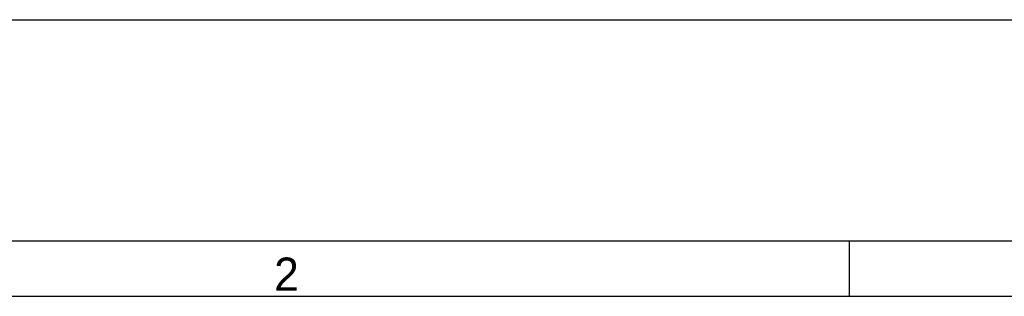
# Model space of a CAD drawing. Header units: inches. Extents: x 0 to 39, y 0 to 27.6.
# Tile 9 of 25: x 9.8 to 15.7, y 25.9 to 27.6. Entities that reach past the tile are written whole.
import ezdxf

# ---------------------------------------------------------------- set-up
doc = ezdxf.new("R2010")
doc.units = ezdxf.units.IN
doc.header["$LTSCALE"] = 2.143701
doc.header["$MEASUREMENT"] = 0
doc.layers.add('TOPRX05-FORMAT', color=7, linetype='CONTINUOUS')
doc.styles.add('TEXTSTYLE_2', font='gothic.ttf')

msp = doc.modelspace()

# ---------------------------------------------------------------- linework, layer by layer
at = {"layer": 'TOPRX05-FORMAT', "color": 7, "linetype": 'CONTINUOUS'}
for p, q in [((0, 27.559055), (38.976378, 27.559055)), ((1.312336, 26.246719), (37.664042, 26.246719)), ((14.76378, 25.918635), (14.76378, 26.246719)), ((1.64042, 25.918635), (37.335958, 25.918635))]:
    msp.add_line(p, q, dxfattribs=at)

# ---------------------------------------------------------------- texts
at = {"layer": 'TOPRX05-FORMAT', "color": 7, "linetype": 'CONTINUOUS', "insert": (11.351706, 26.148294), "char_height": 0.19685, "width": 0.15091864, "attachment_point": 1, "line_spacing_factor": 0.9, "style": 'TEXTSTYLE_2'}
msp.add_mtext('2', dxfattribs=at)

doc.saveas('drawing.dxf')
